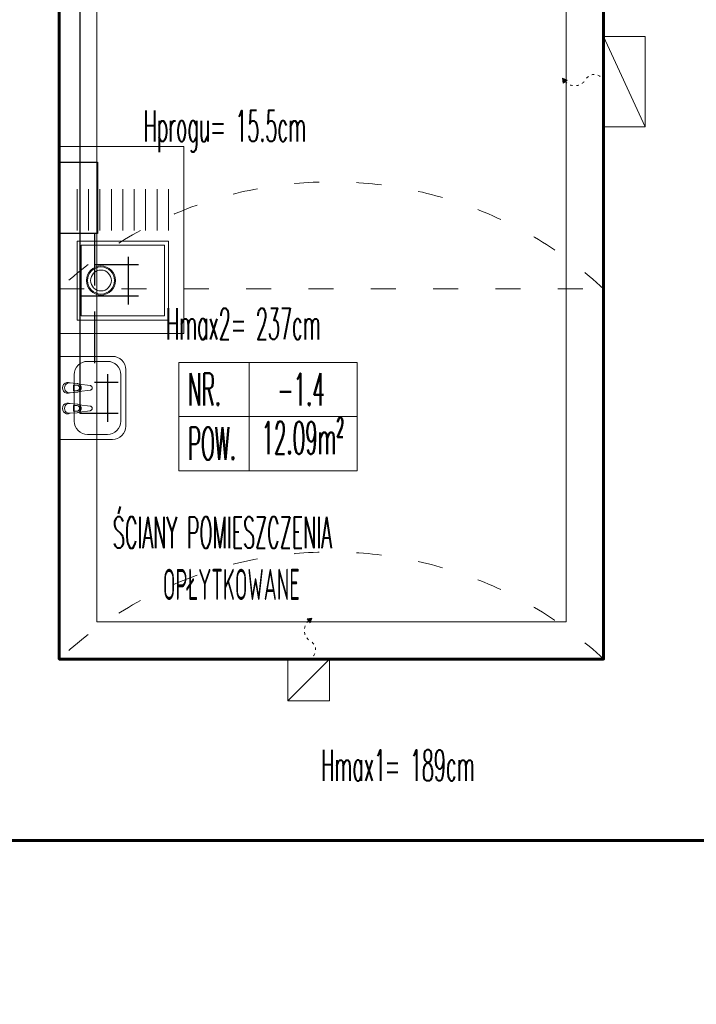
# Model space of a CAD drawing. Header units: millimetres. Extents: x -4784 to -1089, y 53657 to 55321.
# Tile 7 of 32: x -3356 to -3030, y 53662 to 54136. Entities that reach past the tile are written whole.
import ezdxf

# ---------------------------------------------------------------- set-up
doc = ezdxf.new("R2010")
doc.units = ezdxf.units.MM
for name, pattern in [('ACAD_ISO03W100', [30, 12, -18]), ('DASHED', [0.75, 0.5, -0.25]), ('GCAD_ISO03W100', [30, 12, -18])]:
    doc.linetypes.add(name, pattern=pattern)
doc.layers.add('-- WODA', color=5, linetype='Continuous')
for name, color, linetype, lineweight in [('0.CIENKA', 7, 'Continuous', 5), ('0.GRUBA', 7, 'Continuous', 60), ('0.INSTALACJE ', 7, 'Continuous', 5), ('0.OPISY', 7, 'Continuous', 13), ('0.PRZERYWANA', 7, 'GCAD_ISO03W100', 5), ('_JKA_MEBLE', 7, 'Continuous', 13), ('WYPOSAŻENIE', 7, 'Continuous', 5)]:
    doc.layers.add(name, color=color, linetype=linetype, lineweight=lineweight)
doc.styles.add('SIMPLEX', font='simplex.shx', dxfattribs={"width": 0.45, "height": 8})

# ---------------------------------------------------------------- blocks, each defined once
blk = doc.blocks.new('A$C28971675')
at = {"layer": 'WYPOSAŻENIE'}
for p, q in [((0.1305, 0.2345), (0.1278, 0.2722)), ((0.1305, 0.2345), (0.1278, 0.2722)), ((0.1305, 0.2338), (0.1278, 0.2717)), ((0.1305, 0.2338), (0.1278, 0.2717)), ((0.1651, 0.2509), (0.1379, 0.2509)), ((0.1379, 0.2509), (0.1379, 0.236)), ((0.1651, 0.2509), (0.1379, 0.2509)), ((0.1379, 0.2509), (0.1379, 0.236)), ((0.1651, 0.2502), (0.1379, 0.2502)), ((0.1651, 0.2502), (0.1379, 0.2502)), ((0.1651, 0.236), (0.1651, 0.2509)), ((0.1651, 0.236), (0.1651, 0.2509)), ((0.1752, 0.2717), (0.1725, 0.2338)), ((0.1749, 0.267), (0.1725, 0.2338)), ((0.2293, 0.2345), (0.2266, 0.2722)), ((0.2293, 0.2345), (0.2266, 0.2722)), ((0.2293, 0.2338), (0.2266, 0.2717)), ((0.2293, 0.2338), (0.2266, 0.2717)), ((0.2367, 0.2509), (0.2367, 0.236)), ((0.2639, 0.2509), (0.2367, 0.2509)), ((0.2367, 0.2509), (0.2367, 0.236)), ((0.2639, 0.2509), (0.2367, 0.2509)), ((0.2639, 0.2502), (0.2367, 0.2502)), ((0.2639, 0.2502), (0.2367, 0.2502)), ((0.2639, 0.236), (0.2639, 0.2509)), ((0.2639, 0.236), (0.2639, 0.2509)), ((0.274, 0.2717), (0.2713, 0.2338)), ((0.2737, 0.267), (0.2713, 0.2338)), ((0.1311, 0.2309), (0.1305, 0.2345)), ((0.1311, 0.2309), (0.1305, 0.2345)), ((0.1311, 0.2302), (0.1305, 0.2338)), ((0.1311, 0.2302), (0.1305, 0.2338)), ((0.1323, 0.2275), (0.1311, 0.2309)), ((0.1323, 0.2275), (0.1311, 0.2309)), ((0.1323, 0.2268), (0.1311, 0.2302)), ((0.1323, 0.2268), (0.1311, 0.2302)), ((0.1341, 0.2243), (0.1323, 0.2275)), ((0.1341, 0.2243), (0.1323, 0.2275)), ((0.1341, 0.2236), (0.1323, 0.2268)), ((0.1341, 0.2236), (0.1323, 0.2268)), ((0.1404, 0.1714), (0.1338, 0.2242)), ((0.1404, 0.1714), (0.1338, 0.2242)), ((0.1365, 0.2215), (0.1341, 0.2243)), ((0.1365, 0.2215), (0.1341, 0.2243)), ((0.1365, 0.2208), (0.1341, 0.2236)), ((0.1365, 0.2208), (0.1341, 0.2236)), ((0.1393, 0.2191), (0.1365, 0.2215)), ((0.1393, 0.2191), (0.1365, 0.2215)), ((0.1393, 0.2184), (0.1365, 0.2208)), ((0.1393, 0.2184), (0.1365, 0.2208)), ((0.1379, 0.236), (0.1381, 0.2337)), ((0.1379, 0.236), (0.1381, 0.2337)), ((0.1381, 0.2337), (0.1387, 0.2314)), ((0.1381, 0.2337), (0.1387, 0.2314)), ((0.1387, 0.2314), (0.1397, 0.2293)), ((0.1387, 0.2314), (0.1397, 0.2293)), ((0.1425, 0.2173), (0.1393, 0.2191)), ((0.1425, 0.2173), (0.1393, 0.2191)), ((0.1425, 0.2166), (0.1393, 0.2184)), ((0.1425, 0.2166), (0.1393, 0.2184)), ((0.1397, 0.2293), (0.1411, 0.2274)), ((0.1397, 0.2293), (0.1411, 0.2274)), ((0.1411, 0.2274), (0.1428, 0.2258)), ((0.1411, 0.2274), (0.1428, 0.2258)), ((0.146, 0.216), (0.1425, 0.2173)), ((0.146, 0.216), (0.1425, 0.2173)), ((0.146, 0.2153), (0.1425, 0.2166)), ((0.146, 0.2153), (0.1425, 0.2166)), ((0.1428, 0.2258), (0.1447, 0.2244)), ((0.1428, 0.2258), (0.1447, 0.2244)), ((0.1447, 0.2244), (0.1469, 0.2234)), ((0.1447, 0.2244), (0.1469, 0.2234)), ((0.1497, 0.2153), (0.146, 0.216)), ((0.1497, 0.2153), (0.146, 0.216)), ((0.1497, 0.2147), (0.146, 0.2153)), ((0.1497, 0.2147), (0.146, 0.2153)), ((0.1469, 0.2234), (0.1492, 0.2228)), ((0.1469, 0.2234), (0.1492, 0.2228)), ((0.1492, 0.2228), (0.1515, 0.2226)), ((0.1492, 0.2228), (0.1515, 0.2226)), ((0.1534, 0.2153), (0.1497, 0.2153)), ((0.1534, 0.2153), (0.1497, 0.2153)), ((0.1534, 0.2147), (0.1497, 0.2147)), ((0.1534, 0.2147), (0.1497, 0.2147)), ((0.1515, 0.2226), (0.1539, 0.2228)), ((0.1515, 0.2226), (0.1539, 0.2228)), ((0.157, 0.216), (0.1534, 0.2153)), ((0.157, 0.216), (0.1534, 0.2153)), ((0.157, 0.2153), (0.1534, 0.2147)), ((0.157, 0.2153), (0.1534, 0.2147)), ((0.1539, 0.2228), (0.1562, 0.2234)), ((0.1539, 0.2228), (0.1562, 0.2234)), ((0.1562, 0.2234), (0.1583, 0.2244)), ((0.1562, 0.2234), (0.1583, 0.2244)), ((0.1605, 0.2173), (0.157, 0.216)), ((0.1605, 0.2173), (0.157, 0.216)), ((0.1605, 0.2166), (0.157, 0.2153)), ((0.1605, 0.2166), (0.157, 0.2153)), ((0.1583, 0.2244), (0.1603, 0.2258)), ((0.1583, 0.2244), (0.1603, 0.2258)), ((0.1603, 0.2258), (0.1619, 0.2274)), ((0.1603, 0.2258), (0.1619, 0.2274)), ((0.1637, 0.2191), (0.1605, 0.2173)), ((0.1637, 0.2191), (0.1605, 0.2173)), ((0.1637, 0.2184), (0.1605, 0.2166)), ((0.1637, 0.2184), (0.1605, 0.2166)), ((0.1619, 0.2274), (0.1633, 0.2293)), ((0.1619, 0.2274), (0.1633, 0.2293)), ((0.1692, 0.2242), (0.1626, 0.1714)), ((0.1692, 0.2242), (0.1626, 0.1714)), ((0.1633, 0.2293), (0.1643, 0.2314)), ((0.1633, 0.2293), (0.1643, 0.2314)), ((0.1665, 0.2215), (0.1637, 0.2191)), ((0.1665, 0.2215), (0.1637, 0.2191)), ((0.1665, 0.2208), (0.1637, 0.2184)), ((0.1665, 0.2208), (0.1637, 0.2184)), ((0.1643, 0.2314), (0.1649, 0.2337)), ((0.1643, 0.2314), (0.1649, 0.2337)), ((0.1649, 0.2337), (0.1651, 0.236)), ((0.1649, 0.2337), (0.1651, 0.236)), ((0.1689, 0.2243), (0.1665, 0.2215)), ((0.1689, 0.2243), (0.1665, 0.2215)), ((0.1689, 0.2236), (0.1665, 0.2208)), ((0.1689, 0.2236), (0.1665, 0.2208)), ((0.1707, 0.2275), (0.1689, 0.2243)), ((0.1707, 0.2275), (0.1689, 0.2243)), ((0.1707, 0.2268), (0.1689, 0.2236)), ((0.1707, 0.2268), (0.1689, 0.2236)), ((0.1719, 0.2309), (0.1707, 0.2275)), ((0.1719, 0.2309), (0.1707, 0.2275)), ((0.1719, 0.2302), (0.1707, 0.2268)), ((0.1719, 0.2302), (0.1707, 0.2268)), ((0.1725, 0.2345), (0.1719, 0.2309)), ((0.1725, 0.2345), (0.1719, 0.2309)), ((0.1725, 0.2338), (0.1719, 0.2302)), ((0.1725, 0.2338), (0.1719, 0.2302)), ((0.2299, 0.2309), (0.2293, 0.2345)), ((0.2299, 0.2309), (0.2293, 0.2345)), ((0.2299, 0.2302), (0.2293, 0.2338)), ((0.2299, 0.2302), (0.2293, 0.2338)), ((0.2311, 0.2275), (0.2299, 0.2309)), ((0.2311, 0.2275), (0.2299, 0.2309)), ((0.2311, 0.2268), (0.2299, 0.2302)), ((0.2311, 0.2268), (0.2299, 0.2302)), ((0.2329, 0.2243), (0.2311, 0.2275)), ((0.2329, 0.2243), (0.2311, 0.2275)), ((0.2329, 0.2236), (0.2311, 0.2268)), ((0.2329, 0.2236), (0.2311, 0.2268)), ((0.2392, 0.1714), (0.2326, 0.2242)), ((0.2392, 0.1714), (0.2326, 0.2242)), ((0.2353, 0.2215), (0.2329, 0.2243)), ((0.2353, 0.2215), (0.2329, 0.2243)), ((0.2353, 0.2208), (0.2329, 0.2236)), ((0.2353, 0.2208), (0.2329, 0.2236)), ((0.2381, 0.2191), (0.2353, 0.2215)), ((0.2381, 0.2191), (0.2353, 0.2215)), ((0.2381, 0.2184), (0.2353, 0.2208)), ((0.2381, 0.2184), (0.2353, 0.2208)), ((0.2367, 0.236), (0.2369, 0.2337)), ((0.2367, 0.236), (0.2369, 0.2337)), ((0.2369, 0.2337), (0.2375, 0.2314)), ((0.2369, 0.2337), (0.2375, 0.2314)), ((0.2375, 0.2314), (0.2385, 0.2293)), ((0.2375, 0.2314), (0.2385, 0.2293)), ((0.2413, 0.2173), (0.2381, 0.2191)), ((0.2413, 0.2173), (0.2381, 0.2191)), ((0.2413, 0.2166), (0.2381, 0.2184)), ((0.2413, 0.2166), (0.2381, 0.2184)), ((0.2385, 0.2293), (0.2399, 0.2274)), ((0.2385, 0.2293), (0.2399, 0.2274)), ((0.2399, 0.2274), (0.2415, 0.2258)), ((0.2399, 0.2274), (0.2415, 0.2258)), ((0.2448, 0.216), (0.2413, 0.2173)), ((0.2448, 0.216), (0.2413, 0.2173)), ((0.2448, 0.2153), (0.2413, 0.2166)), ((0.2448, 0.2153), (0.2413, 0.2166)), ((0.2415, 0.2258), (0.2435, 0.2244)), ((0.2415, 0.2258), (0.2435, 0.2244)), ((0.2435, 0.2244), (0.2456, 0.2234)), ((0.2435, 0.2244), (0.2456, 0.2234)), ((0.2484, 0.2153), (0.2448, 0.216)), ((0.2484, 0.2153), (0.2448, 0.216)), ((0.2484, 0.2147), (0.2448, 0.2153)), ((0.2484, 0.2147), (0.2448, 0.2153)), ((0.2456, 0.2234), (0.2479, 0.2228)), ((0.2456, 0.2234), (0.2479, 0.2228)), ((0.2479, 0.2228), (0.2503, 0.2226)), ((0.2479, 0.2228), (0.2503, 0.2226)), ((0.2521, 0.2153), (0.2484, 0.2153)), ((0.2521, 0.2153), (0.2484, 0.2153)), ((0.2521, 0.2147), (0.2484, 0.2147)), ((0.2521, 0.2147), (0.2484, 0.2147)), ((0.2503, 0.2226), (0.2526, 0.2228)), ((0.2503, 0.2226), (0.2526, 0.2228)), ((0.2558, 0.216), (0.2521, 0.2153)), ((0.2558, 0.216), (0.2521, 0.2153)), ((0.2558, 0.2153), (0.2521, 0.2147)), ((0.2558, 0.2153), (0.2521, 0.2147)), ((0.2526, 0.2228), (0.2549, 0.2234)), ((0.2526, 0.2228), (0.2549, 0.2234)), ((0.2549, 0.2234), (0.2571, 0.2244)), ((0.2549, 0.2234), (0.2571, 0.2244)), ((0.2593, 0.2173), (0.2558, 0.216)), ((0.2593, 0.2173), (0.2558, 0.216)), ((0.2593, 0.2166), (0.2558, 0.2153)), ((0.2593, 0.2166), (0.2558, 0.2153)), ((0.2571, 0.2244), (0.259, 0.2258)), ((0.2571, 0.2244), (0.259, 0.2258)), ((0.259, 0.2258), (0.2607, 0.2274)), ((0.259, 0.2258), (0.2607, 0.2274)), ((0.2625, 0.2191), (0.2593, 0.2173)), ((0.2625, 0.2191), (0.2593, 0.2173)), ((0.2625, 0.2184), (0.2593, 0.2166)), ((0.2625, 0.2184), (0.2593, 0.2166)), ((0.2607, 0.2274), (0.2621, 0.2293)), ((0.2607, 0.2274), (0.2621, 0.2293)), ((0.268, 0.2242), (0.2614, 0.1714)), ((0.268, 0.2242), (0.2614, 0.1714)), ((0.2621, 0.2293), (0.2631, 0.2314)), ((0.2621, 0.2293), (0.2631, 0.2314)), ((0.2653, 0.2215), (0.2625, 0.2191)), ((0.2653, 0.2215), (0.2625, 0.2191)), ((0.2653, 0.2208), (0.2625, 0.2184)), ((0.2653, 0.2208), (0.2625, 0.2184)), ((0.2631, 0.2314), (0.2637, 0.2337)), ((0.2631, 0.2314), (0.2637, 0.2337)), ((0.2637, 0.2337), (0.2639, 0.236)), ((0.2637, 0.2337), (0.2639, 0.236)), ((0.2677, 0.2243), (0.2653, 0.2215)), ((0.2677, 0.2243), (0.2653, 0.2215)), ((0.2677, 0.2236), (0.2653, 0.2208)), ((0.2677, 0.2236), (0.2653, 0.2208)), ((0.2695, 0.2275), (0.2677, 0.2243)), ((0.2695, 0.2275), (0.2677, 0.2243)), ((0.2695, 0.2268), (0.2677, 0.2236)), ((0.2695, 0.2268), (0.2677, 0.2236)), ((0.2707, 0.2309), (0.2695, 0.2275)), ((0.2707, 0.2309), (0.2695, 0.2275)), ((0.2707, 0.2302), (0.2695, 0.2268)), ((0.2707, 0.2302), (0.2695, 0.2268)), ((0.2713, 0.2345), (0.2707, 0.2309)), ((0.2713, 0.2345), (0.2707, 0.2309)), ((0.2713, 0.2338), (0.2707, 0.2302)), ((0.2713, 0.2338), (0.2707, 0.2302)), ((0.024, 0.182), (0.024, 0.086)), ((0.024, 0.182), (0.024, 0.086)), ((0.1408, 0.1694), (0.1404, 0.1714)), ((0.1408, 0.1694), (0.1404, 0.1714)), ((0.1416, 0.1676), (0.1408, 0.1694)), ((0.1416, 0.1676), (0.1408, 0.1694)), ((0.1427, 0.1659), (0.1416, 0.1676)), ((0.1427, 0.1659), (0.1416, 0.1676)), ((0.1441, 0.1644), (0.1427, 0.1659)), ((0.1441, 0.1644), (0.1427, 0.1659)), ((0.1457, 0.1632), (0.1441, 0.1644)), ((0.1457, 0.1632), (0.1441, 0.1644)), ((0.1476, 0.1623), (0.1457, 0.1632)), ((0.1476, 0.1623), (0.1457, 0.1632)), ((0.1495, 0.1618), (0.1476, 0.1623)), ((0.1495, 0.1618), (0.1476, 0.1623)), ((0.1515, 0.1616), (0.1495, 0.1618)), ((0.1515, 0.1616), (0.1495, 0.1618)), ((0.1535, 0.1618), (0.1515, 0.1616)), ((0.1535, 0.1618), (0.1515, 0.1616)), ((0.1555, 0.1623), (0.1535, 0.1618)), ((0.1555, 0.1623), (0.1535, 0.1618)), ((0.1573, 0.1632), (0.1555, 0.1623)), ((0.1573, 0.1632), (0.1555, 0.1623)), ((0.1589, 0.1644), (0.1573, 0.1632)), ((0.1589, 0.1644), (0.1573, 0.1632)), ((0.1603, 0.1659), (0.1589, 0.1644)), ((0.1603, 0.1659), (0.1589, 0.1644)), ((0.1614, 0.1676), (0.1603, 0.1659)), ((0.1614, 0.1676), (0.1603, 0.1659)), ((0.1622, 0.1694), (0.1614, 0.1676)), ((0.1622, 0.1694), (0.1614, 0.1676)), ((0.1626, 0.1714), (0.1622, 0.1694)), ((0.1626, 0.1714), (0.1622, 0.1694)), ((0.2396, 0.1694), (0.2392, 0.1714)), ((0.2396, 0.1694), (0.2392, 0.1714)), ((0.2404, 0.1676), (0.2396, 0.1694)), ((0.2404, 0.1676), (0.2396, 0.1694)), ((0.2415, 0.1659), (0.2404, 0.1676)), ((0.2415, 0.1659), (0.2404, 0.1676)), ((0.2429, 0.1644), (0.2415, 0.1659)), ((0.2429, 0.1644), (0.2415, 0.1659)), ((0.2445, 0.1632), (0.2429, 0.1644)), ((0.2445, 0.1632), (0.2429, 0.1644)), ((0.2463, 0.1623), (0.2445, 0.1632)), ((0.2463, 0.1623), (0.2445, 0.1632)), ((0.2483, 0.1618), (0.2463, 0.1623)), ((0.2483, 0.1618), (0.2463, 0.1623)), ((0.2503, 0.1616), (0.2483, 0.1618)), ((0.2503, 0.1616), (0.2483, 0.1618)), ((0.2523, 0.1618), (0.2503, 0.1616)), ((0.2523, 0.1618), (0.2503, 0.1616)), ((0.2542, 0.1623), (0.2523, 0.1618)), ((0.2542, 0.1623), (0.2523, 0.1618)), ((0.2561, 0.1632), (0.2542, 0.1623)), ((0.2561, 0.1632), (0.2542, 0.1623)), ((0.2577, 0.1644), (0.2561, 0.1632)), ((0.2577, 0.1644), (0.2561, 0.1632)), ((0.2591, 0.1659), (0.2577, 0.1644)), ((0.2591, 0.1659), (0.2577, 0.1644)), ((0.2602, 0.1676), (0.2591, 0.1659)), ((0.2602, 0.1676), (0.2591, 0.1659)), ((0.261, 0.1694), (0.2602, 0.1676)), ((0.261, 0.1694), (0.2602, 0.1676)), ((0.2614, 0.1714), (0.261, 0.1694)), ((0.2614, 0.1714), (0.261, 0.1694))]:
    blk.add_line(p, q, dxfattribs=at)
for points in [[(0.4, 0.32), (0, 0.32), (0, 0.064, 0.414214), (0.064, 0), (0.336, 0, 0.414214), (0.4, 0.064)], [(0.4, 0.32), (0, 0.32), (0, 0.064, 0.414214), (0.064, 0), (0.336, 0, 0.414214), (0.4, 0.064)], [(0.312, 0.248), (0.088, 0.248, 0.414214), (0.024, 0.184), (0.024, 0.088, 0.414214), (0.088, 0.024), (0.312, 0.024, 0.414214), (0.376, 0.088), (0.376, 0.184, 0.414214)], [(0.312, 0.248), (0.088, 0.248, 0.414214), (0.024, 0.184), (0.024, 0.088, 0.414214), (0.088, 0.024), (0.312, 0.024, 0.414214), (0.376, 0.088), (0.376, 0.184, 0.414214)]]:
    blk.add_lwpolyline(points, format="xyb", close=True, dxfattribs=at)
for centre, radius, start, end in [((0.1515, 0.2787), 0.0261, 334.0505, 206.4913), ((0.1515, 0.2711), 0.0237, 350.1802, 189.8198), ((0.2503, 0.2787), 0.0261, 334.0505, 206.4913), ((0.2503, 0.2711), 0.0237, 350.1802, 189.8198)]:
    blk.add_arc(centre, radius, start, end, dxfattribs=at)
blk = doc.blocks.new('A$C6CE763CD')
for p, q in [((24, 32.5), (44, 32.5)), ((24, 27), (44, 27)), ((24, 21.5), (44, 21.5)), ((24, 16), (44, 16)), ((24, 10.5), (44, 10.5)), ((24, 5), (44, 5)), ((24, -0.5), (44, -0.5)), ((24, -6), (44, -6)), ((24, -11.5), (44, -11.5))]:
    blk.add_line(p, q)
at = {"ltscale": 0.5}
blk.add_lwpolyline([(-19, -11.5), (19, -11.5), (19, 32.5), (-19, 32.5)], close=True, dxfattribs=at)
blk.add_lwpolyline([(-17, -9.5), (17, -9.5), (17, 30.5), (-17, 30.5)], close=True)
for radius in [7, 6.5, 5]:
    blk.add_circle((0, 0), radius)

msp = doc.modelspace()

# ---------------------------------------------------------------- hatches: boundary and pattern name
at = {"layer": '0.INSTALACJE ', "transparency": 16777216}
for points in [[(-3094.72, 54107.65), (-3092.55, 54106.79), (-3094.38, 54105.34)], [(-3217.63, 53847.68), (-3216.18, 53845.85), (-3215.32, 53848.02)]]:
    msp.add_hatch(color=256, dxfattribs=at).paths.add_polyline_path(points)

# ---------------------------------------------------------------- linework, layer by layer
at = {"layer": '-- WODA'}
msp.add_line((-3327.02, 54362.37), (-3327.02, 53946.46), dxfattribs=at)
at = {"layer": '-- WODA', "linetype": 'DASHED', "ltscale": 50}
msp.add_line((-3320.02, 54033.07), (-3320.02, 53961.41), dxfattribs=at)
at = {"layer": '-- WODA', "color": 11, "ltscale": 5}
for p, q in [((-3303.71, 54021.85), (-3303.71, 53998.94)), ((-3313.64, 53965.39), (-3313.64, 53942.48))]:
    msp.add_line(p, q, dxfattribs=at)
at = {"layer": '-- WODA', "color": 51, "ltscale": 5}
for p, q in [((-3298.71, 54017.87), (-3320.02, 54017.87)), ((-3298.71, 54002.92), (-3327.02, 54002.92)), ((-3308.64, 53961.41), (-3320.02, 53961.41)), ((-3308.64, 53946.46), (-3327.02, 53946.46))]:
    msp.add_line(p, q, dxfattribs=at)
at = {"layer": '-- WODA'}
msp.add_lwpolyline([(-3318.5, 54067.35), (-3318.5, 54033.07), (-3336.91, 54033.07), (-3336.91, 54067.35)], close=True, dxfattribs=at)
at = {"layer": '0.CIENKA', "transparency": 16777216}
msp.add_lwpolyline([(-3318.91, 54218.82), (-3318.91, 53846.32), (-3092.91, 53846.32), (-3092.91, 54218.82)], dxfattribs=at)
at = {"layer": '0.GRUBA', "transparency": 16777216}
for points in [[(-1986.34, 53868.85), (-1986.73, 53662.32), (-2573.56, 53662.32), (-2573.56, 53741.14), (-3842.06, 53741.14), (-3842.06, 53663.32), (-4432.06, 53663.32), (-4432.06, 54793.82)], [(-3336.91, 54289.82), (-3336.91, 53828.32), (-3074.91, 53828.32), (-3074.91, 54289.82), (-3164.41, 54289.8), (-3164.41, 54353.83)]]:
    msp.add_lwpolyline(points, dxfattribs=at)
at = {"layer": '0.INSTALACJE ', "transparency": 16777216}
for points in [[(-3074.91, 54127.82), (-3074.91, 54127.82), (-3054.92, 54127.82), (-3054.92, 54084.32), (-3075.01, 54084.32), (-3074.91, 54127.82)], [(-3074.91, 54127.82), (-3054.92, 54084.32)], [(-3206.91, 53828.22), (-3206.91, 53828.22), (-3206.91, 53808.22), (-3226.91, 53808.22), (-3226.91, 53828.31), (-3206.91, 53828.22)], [(-3206.91, 53828.22), (-3226.91, 53808.22)]]:
    msp.add_lwpolyline(points, dxfattribs=at)
for points in [[(-3094.38, 54105.34), (-3092.55, 54106.79), (-3094.72, 54107.65)], [(-3217.63, 53847.68), (-3216.18, 53845.85), (-3215.32, 53848.02)]]:
    msp.add_lwpolyline(points, close=True, dxfattribs=at)
at = {"layer": '0.INSTALACJE ', "linetype": 'ACAD_ISO03W100', "ltscale": 0.1, "transparency": 16777216}
for centre, radius, start, end in [((-3079.48, 54104.75), 4.7, 16.21, 155.1068), ((-3088.87, 54110.29), 6.24, 222.622, 325.2252), ((-3212.68, 53842.17), 6.24, 132.622, 235.2252), ((-3218.22, 53832.78), 4.7, 286.21, 65.1068)]:
    msp.add_arc(centre, radius, start, end, dxfattribs=at)
at = {"layer": '0.OPISY', "ltscale": 2, "transparency": 16777216}
for p, q in [((-3245.59, 53970.94), (-3245.59, 53918.94)), ((-3279.39, 53944.94), (-3193.59, 53944.94))]:
    msp.add_line(p, q, dxfattribs=at)
msp.add_lwpolyline([(-3279.39, 53918.94), (-3193.59, 53918.94), (-3193.59, 53970.94), (-3279.39, 53970.94)], close=True, dxfattribs=at)
at = {"layer": '0.PRZERYWANA', "transparency": 16777216}
msp.add_lwpolyline([(-3336.91, 54006.32), (-3336.91, 54006.32), (-3074.91, 54006.32)], dxfattribs=at)
for centre in [(-3205.91, 53865.53), (-3205.91, 53687.53)]:
    msp.add_arc(centre, 192.31, 47.0623, 132.9377, dxfattribs=at)
at = {"layer": '_JKA_MEBLE'}
msp.add_lwpolyline([(-3336.91, 54074.87), (-3336.91, 53984.87), (-3276.91, 53984.87), (-3276.91, 54074.87)], close=True, dxfattribs=at)

# ---------------------------------------------------------------- block references
at = {"layer": '_JKA_MEBLE', "extrusion": (-1.2945e-07, -3.59773e-16, 1), "xscale": -1, "rotation": 270}
msp.add_blockref('A$C6CE763CD', (-3316.84, 54010.4, 0), dxfattribs=at)
at = {"layer": 'WYPOSAŻENIE', "transparency": 16777216, "extrusion": (0, 0, -1), "xscale": 100, "yscale": 100, "zscale": -100, "rotation": 270}
msp.add_blockref('A$C28971675', (3304.91, 53973.93), dxfattribs=at)

# ---------------------------------------------------------------- texts
at = {"layer": '0.OPISY', "ltscale": 2, "transparency": 16777216, "attachment_point": 1, "style": 'SIMPLEX'}
for s, insert, char_height, width in [('\\pxql;Hprogu= 15.5cm', (-3296.34, 54092.15), 14.976, 89.6407), ('\\pxql;Hmax2= 237cm', (-3285.6, 53997.03), 14.976, 89.6407), ('\\pxql;NR.', (-3274.97, 53965.83), 15.6, 25.661), ('\\pxqc;-1.4', (-3233.37, 53965.83), 15.6, 25.661), ('12.09m²', (-3239.59, 53942.53), 15.6, 51.8022), ('\\pxql;POW.', (-3274.97, 53939.83), 15.6, 25.661), ('\\pi7.7943;ŚCIANY POMIESZCZENIA \\P\\pi31.863;OPŁYTKOWANE', (-3318.91, 53896.69), 14.976, 134.9687), ('\\pi41.052;otwór wentylacyjny\\P\\pi73.786;27X27', (-3883.35, 53793.3), 14.976, 177.7373), ('\\pi48.943;otwór wentylacyjny \\P\\pi81.676;27X27', (-3633.91, 53790.75), 14.976, 193.5184), ('\\pxql;Hmax{\\T0.9;1}= 189cm', (-3210.9, 53784.72), 14.976, 89.6407)]:
    msp.add_mtext(s, dxfattribs=dict(at, insert=insert, char_height=char_height, width=width))

doc.saveas('drawing.dxf')
